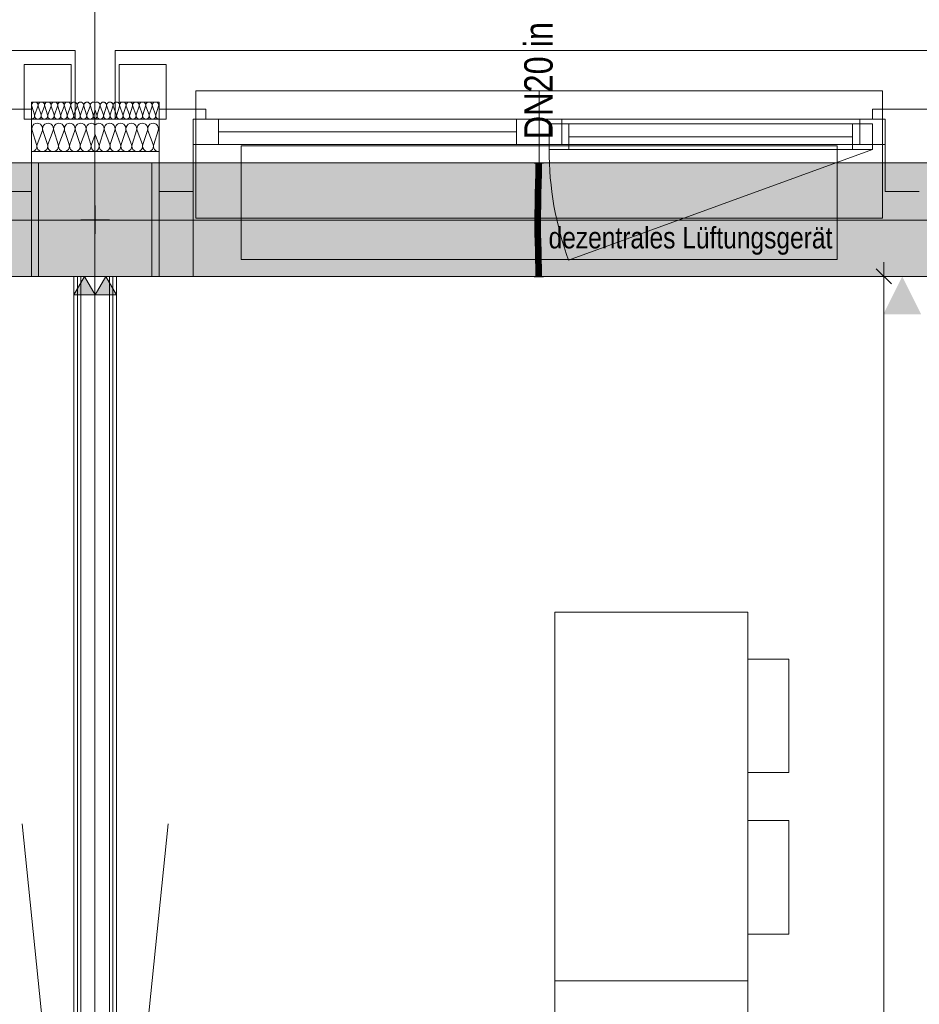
# Model space of a CAD drawing. Extents: x -620 to 3480, y 62 to 1102.
# Tile 99 of 256: x -162 to -99, y 936 to 1005. Entities that reach past the tile are written whole.
import ezdxf
from ezdxf.lldxf.tags import DXFTag

# ---------------------------------------------------------------- set-up
doc = ezdxf.new("R2010")
doc.units = 0
doc.layers.get('0').update_dxf_attribs({"lineweight": 13})
for name, color, linetype, lineweight, true_color in [('00 -Bauelemente -Dämmung innen', 7, 'Continuous', 9, 0xff7fe6), ('00 -Bauelemente -Gipskarton', 7, 'Continuous', 9, 0xff7fe6), ('00_Beschriftung UZ', 3, 'Continuous', 13, 0x00ff00), ('30 -33 Aussenwände- 3 Aussenstützen', 7, 'Continuous', 50, 0x0000dd), ('30 -33 Aussenwände- 7 Fassade_ Elemente', 7, 'Continuous', 9, 0x00aacc), ('30 -34 Innenwände- 2 nichttragend', 7, 'Continuous', 18, 0xff7fe6), ('30 -35 Decken- 1 Konstruktion-Träger- Stahlbeton', 7, 'grob-A06G9SLJ8I', 13, 0x33aa00), ('60- 61 allgemeine Ausstattung- 1 Möbel', 7, 'Continuous', 9, 0x00cccc), ('70 -72 Beschriftung- 2 Beschriftung Bauteile', 7, 'Continuous', 9, 0x9999ff), ('70 -76 Bemaßung- 2 Allgemein', 9, 'Continuous', 5, 0x808080), ('E_Leerrohr 20', 7, 'Continuous', 13, 0xcc0099), ('E_Leerrohr 20-Shading', 7, 'Continuous', 13, 0xcc0099), ('iwb_Schraffur_Unterzug', 7, 'Continuous', 5, 0xffffcc)]:
    doc.layers.add(name, color=color, linetype=linetype, lineweight=lineweight, true_color=true_color)
doc.layers.add('70 -71 Achsen- 1 Gebäudeachsen', color=7, linetype='STRICHPUNKT2-A06G9SLK8I', lineweight=18)
doc.layers.add('Detailelementbeschriftung', color=7, linetype='Continuous', lineweight=9)
doc.styles.get("Standard").update_dxf_attribs({"font": 'ARIALN.TTF'})
tags = doc.linetypes.add('grob-A06G9SLJ8I', pattern=[14, 3, -8, 3]).pattern_tags.tags
tags[8:9] = [DXFTag(74, 4), DXFTag(75, 0), DXFTag(340, '0'), DXFTag(46, 0.0), DXFTag(50, 0.0), DXFTag(44, 0.0), DXFTag(45, 0.0)]
tags[6:7] = [DXFTag(74, 4), DXFTag(75, 0), DXFTag(340, '0'), DXFTag(46, 0.0), DXFTag(50, 0.0), DXFTag(44, 0.0), DXFTag(45, 0.0)]
tags[4:5] = [DXFTag(74, 4), DXFTag(75, 0), DXFTag(340, '0'), DXFTag(46, 0.0), DXFTag(50, 0.0), DXFTag(44, 0.0), DXFTag(45, 0.0)]
tags = doc.linetypes.add('STRICHPUNKT2', pattern=[12.7, 6.35, -3.175, 0, -3.175]).pattern_tags.tags
tags[10:11] = [DXFTag(74, 4), DXFTag(75, 0), DXFTag(340, '0'), DXFTag(46, 0.0), DXFTag(50, 0.0), DXFTag(44, 0.0), DXFTag(45, 0.0)]
tags[8:9] = [DXFTag(74, 4), DXFTag(75, 0), DXFTag(340, '0'), DXFTag(46, 0.0), DXFTag(50, 0.0), DXFTag(44, 0.0), DXFTag(45, 0.0)]
tags[6:7] = [DXFTag(74, 4), DXFTag(75, 0), DXFTag(340, '0'), DXFTag(46, 0.0), DXFTag(50, 0.0), DXFTag(44, 0.0), DXFTag(45, 0.0)]
tags[4:5] = [DXFTag(74, 4), DXFTag(75, 0), DXFTag(340, '0'), DXFTag(46, 0.0), DXFTag(50, 0.0), DXFTag(44, 0.0), DXFTag(45, 0.0)]
tags = doc.linetypes.add('STRICHPUNKT2-A06G9SLK8I', pattern=[12.7, 6.35, -3.175, 0, -3.175]).pattern_tags.tags
tags[10:11] = [DXFTag(74, 4), DXFTag(75, 0), DXFTag(340, '0'), DXFTag(46, 0.0), DXFTag(50, 0.0), DXFTag(44, 0.0), DXFTag(45, 0.0)]
tags[8:9] = [DXFTag(74, 4), DXFTag(75, 0), DXFTag(340, '0'), DXFTag(46, 0.0), DXFTag(50, 0.0), DXFTag(44, 0.0), DXFTag(45, 0.0)]
tags[6:7] = [DXFTag(74, 4), DXFTag(75, 0), DXFTag(340, '0'), DXFTag(46, 0.0), DXFTag(50, 0.0), DXFTag(44, 0.0), DXFTag(45, 0.0)]
tags[4:5] = [DXFTag(74, 4), DXFTag(75, 0), DXFTag(340, '0'), DXFTag(46, 0.0), DXFTag(50, 0.0), DXFTag(44, 0.0), DXFTag(45, 0.0)]

# ---------------------------------------------------------------- blocks, each defined once
blk = doc.blocks.new('Shading-A06G9SGN8I', base_point=(-125.595, 991.98))
at = {"layer": 'E_Leerrohr 20-Shading', "color": 223, "true_color": 0xc67fb4}
for points in [[(-125.876, 994.884), (-125.934, 994.884), (-125.882, 994.161), (-125.941, 994.162)], [(-125.534, 994.884), (-125.593, 994.884), (-125.545, 994.156), (-125.599, 994.157)], [(-125.541, 994.156), (-125.534, 994.884), (-125.545, 994.156)], [(-125.882, 994.161), (-125.941, 994.162), (-125.899, 993.437), (-125.956, 993.439)], [(-125.897, 993.437), (-125.882, 994.161), (-125.899, 993.437)], [(-125.587, 994.156), (-125.599, 994.157), (-125.607, 993.43), (-125.615, 993.43)], [(-125.571, 993.429), (-125.545, 994.156), (-125.607, 993.43), (-125.587, 994.156)], [(-125.556, 993.429), (-125.541, 994.156), (-125.571, 993.429), (-125.545, 994.156)], [(-125.899, 993.437), (-125.956, 993.439), (-125.922, 992.713), (-125.976, 992.714)], [(-125.922, 992.713), (-125.918, 992.713), (-125.899, 993.437), (-125.897, 993.437)], [(-125.918, 992.713), (-125.917, 992.713), (-125.897, 993.437)], [(-125.607, 993.43), (-125.615, 993.43), (-125.632, 992.705), (-125.634, 992.705)], [(-125.632, 992.705), (-125.621, 992.705), (-125.607, 993.43), (-125.595, 993.43)], [(-125.621, 992.705), (-125.605, 992.704), (-125.595, 993.43), (-125.571, 993.429)], [(-125.576, 992.704), (-125.556, 993.429), (-125.605, 992.704), (-125.571, 993.429)], [(-125.995, 991.989), (-125.93, 992.438), (-125.976, 992.714), (-125.922, 992.713)], [(-125.945, 991.988), (-125.94, 992.118), (-125.995, 991.989), (-125.93, 992.438)], [(-125.936, 991.987), (-125.923, 992.487), (-125.945, 991.988)], [(-125.93, 992.438), (-125.94, 992.118), (-125.924, 992.477), (-125.926, 992.423)], [(-125.922, 992.713), (-125.93, 992.438), (-125.918, 992.713), (-125.924, 992.477)], [(-125.926, 992.423), (-125.923, 992.487), (-125.924, 992.477)], [(-125.924, 992.477), (-125.923, 992.487), (-125.918, 992.713), (-125.917, 992.713)], [(-125.653, 991.981), (-125.646, 991.981), (-125.641, 992.444), (-125.639, 992.183)], [(-125.641, 992.444), (-125.639, 992.183), (-125.632, 992.705), (-125.621, 992.705)], [(-125.632, 992.705), (-125.634, 992.705), (-125.641, 992.444)], [(-125.639, 992.183), (-125.637, 991.981), (-125.621, 992.705), (-125.605, 992.704)], [(-125.595, 991.98), (-125.576, 992.704), (-125.637, 991.981), (-125.605, 992.704)], [(-125.945, 991.988), (-125.995, 991.989), (-125.969, 991.261), (-126.008, 991.262)], [(-125.95, 991.261), (-125.936, 991.987), (-125.969, 991.261), (-125.945, 991.988)], [(-125.664, 991.258), (-125.646, 991.981), (-125.667, 991.258), (-125.651, 991.981)], [(-125.651, 991.981), (-125.653, 991.981), (-125.667, 991.258)], [(-125.661, 991.258), (-125.637, 991.981), (-125.664, 991.258), (-125.646, 991.981)], [(-125.661, 991.258), (-125.659, 991.258), (-125.65, 991.586)], [(-125.659, 991.258), (-125.637, 991.981), (-125.65, 991.586)], [(-125.659, 991.258), (-125.608, 991.257), (-125.637, 991.981), (-125.595, 991.98)], [(-125.646, 991.981), (-125.637, 991.981), (-125.639, 992.183)], [(-125.974, 990.534), (-125.971, 990.9), (-126.011, 990.534), (-126.01, 990.901)], [(-125.971, 990.9), (-125.969, 991.261), (-126.01, 990.901), (-126.008, 991.262)], [(-125.953, 990.534), (-125.95, 991.261), (-125.974, 990.534), (-125.969, 991.261)], [(-125.67, 990.535), (-125.668, 990.895), (-125.669, 990.732)], [(-125.67, 990.535), (-125.666, 990.535), (-125.668, 990.895), (-125.663, 990.895)], [(-125.668, 990.895), (-125.668, 990.895), (-125.669, 990.732)], [(-125.668, 990.895), (-125.667, 990.895), (-125.667, 991.258), (-125.664, 991.258)], [(-125.667, 990.895), (-125.663, 990.895), (-125.664, 991.258), (-125.661, 991.258)], [(-125.666, 990.535), (-125.611, 990.535), (-125.663, 990.895), (-125.61, 990.894)], [(-125.663, 990.895), (-125.61, 990.894), (-125.659, 991.258), (-125.608, 991.257)], [(-125.663, 990.895), (-125.659, 991.258), (-125.663, 990.968)], [(-125.659, 991.258), (-125.661, 991.258), (-125.663, 990.968)], [(-125.974, 990.534), (-126.011, 990.534), (-125.961, 989.923), (-126.004, 989.923)], [(-125.945, 989.924), (-125.953, 990.534), (-125.961, 989.923), (-125.974, 990.534)], [(-125.653, 989.929), (-125.666, 990.535), (-125.662, 989.929), (-125.668, 990.535)], [(-125.604, 989.93), (-125.611, 990.535), (-125.653, 989.929), (-125.666, 990.535)], [(-125.961, 989.923), (-126.004, 989.923), (-125.935, 989.314), (-125.989, 989.312)], [(-125.93, 989.314), (-125.945, 989.924), (-125.935, 989.314), (-125.961, 989.923)], [(-125.653, 989.929), (-125.662, 989.929), (-125.627, 989.322), (-125.647, 989.322)], [(-125.589, 989.323), (-125.604, 989.93), (-125.627, 989.322), (-125.653, 989.929)], [(-125.989, 989.312), (-125.967, 989.145), (-125.935, 989.314), (-125.927, 989.145)], [(-125.967, 989.145), (-125.989, 989.312), (-125.984, 989.145)], [(-125.971, 988.703), (-125.912, 988.705), (-125.984, 989.145), (-125.967, 989.145)], [(-125.967, 989.145), (-125.912, 988.705), (-125.927, 989.145), (-125.923, 989.076)], [(-125.923, 989.076), (-125.93, 989.314), (-125.935, 989.314)], [(-125.618, 989.148), (-125.627, 989.322), (-125.642, 989.147), (-125.647, 989.322)], [(-125.596, 988.714), (-125.618, 989.148), (-125.629, 988.713), (-125.642, 989.147)], [(-125.584, 989.148), (-125.589, 989.323), (-125.618, 989.148), (-125.627, 989.322)], [(-125.596, 988.714), (-125.571, 988.715), (-125.618, 989.148), (-125.584, 989.148)], [(-125.912, 988.705), (-125.971, 988.703), (-125.894, 988.097), (-125.953, 988.096)], [(-125.894, 988.097), (-125.953, 988.096), (-125.882, 987.49), (-125.94, 987.489)], [(-125.881, 987.49), (-125.894, 988.097), (-125.882, 987.49), (-125.894, 988.097)], [(-125.596, 988.714), (-125.629, 988.713), (-125.566, 988.105), (-125.612, 988.104)], [(-125.566, 988.105), (-125.612, 988.104), (-125.543, 987.495), (-125.598, 987.494)], [(-125.553, 988.106), (-125.571, 988.715), (-125.566, 988.105), (-125.596, 988.714)], [(-125.54, 987.495), (-125.553, 988.106), (-125.543, 987.495), (-125.566, 988.105)], [(-125.882, 987.49), (-125.94, 987.489), (-125.88, 986.884), (-125.934, 986.884)], [(-125.876, 986.884), (-125.881, 987.49), (-125.88, 986.884), (-125.882, 987.49)], [(-125.534, 986.884), (-125.543, 987.495), (-125.593, 986.884), (-125.598, 987.494)], [(-125.534, 986.884), (-125.54, 987.495), (-125.543, 987.495)]]:
    blk.add_solid(points, dxfattribs=at)
at = {"layer": 'E_Leerrohr 20-Shading', "color": 231, "true_color": 0xe17fc9}
for points in [[(-125.769, 994.884), (-125.876, 994.884), (-125.769, 994.159), (-125.882, 994.161)], [(-125.741, 994.159), (-125.734, 994.884), (-125.769, 994.159), (-125.769, 994.884)], [(-125.734, 994.884), (-125.741, 994.159), (-125.736, 994.159)], [(-125.736, 994.159), (-125.73, 994.159), (-125.734, 994.884)], [(-125.73, 994.159), (-125.599, 994.157), (-125.734, 994.884), (-125.593, 994.884)], [(-125.837, 994.16), (-125.882, 994.161), (-125.834, 993.436), (-125.897, 993.437)], [(-125.774, 993.434), (-125.769, 994.159), (-125.834, 993.436), (-125.837, 994.16)], [(-125.756, 993.434), (-125.741, 994.159), (-125.774, 993.434), (-125.769, 994.159)], [(-125.741, 994.159), (-125.756, 993.434), (-125.751, 993.434)], [(-125.741, 993.433), (-125.736, 994.159), (-125.751, 993.434), (-125.741, 994.159)], [(-125.741, 993.433), (-125.719, 993.433), (-125.736, 994.159), (-125.73, 994.159)], [(-125.719, 993.433), (-125.615, 993.43), (-125.73, 994.159), (-125.599, 994.157)], [(-125.834, 993.436), (-125.897, 993.437), (-125.833, 992.711), (-125.917, 992.713)], [(-125.833, 992.711), (-125.789, 992.709), (-125.834, 993.436), (-125.777, 993.434)], [(-125.789, 992.709), (-125.78, 992.709), (-125.777, 993.434), (-125.774, 993.434)], [(-125.776, 992.709), (-125.756, 993.434), (-125.78, 992.709), (-125.774, 993.434)], [(-125.751, 993.434), (-125.756, 993.434), (-125.764, 992.709), (-125.776, 992.709)], [(-125.746, 992.708), (-125.741, 993.433), (-125.764, 992.709), (-125.751, 993.434)], [(-125.746, 992.708), (-125.705, 992.707), (-125.741, 993.433), (-125.719, 993.433)], [(-125.705, 992.707), (-125.634, 992.705), (-125.719, 993.433), (-125.615, 993.43)], [(-125.923, 992.487), (-125.936, 991.987), (-125.914, 991.987)], [(-125.917, 992.713), (-125.923, 992.487), (-125.833, 992.711), (-125.833, 992.628)], [(-125.833, 992.628), (-125.923, 992.487), (-125.832, 992.129)], [(-125.914, 991.987), (-125.831, 991.985), (-125.923, 992.487), (-125.832, 992.129)], [(-125.833, 992.711), (-125.833, 992.628), (-125.789, 992.709), (-125.789, 992.695)], [(-125.789, 992.695), (-125.833, 992.628), (-125.8, 992.003), (-125.832, 992.129)], [(-125.795, 991.984), (-125.78, 992.709), (-125.8, 992.003), (-125.789, 992.695)], [(-125.78, 992.709), (-125.795, 991.984), (-125.783, 992.445)], [(-125.783, 992.445), (-125.795, 991.984), (-125.78, 992.445), (-125.791, 991.984)], [(-125.791, 991.984), (-125.777, 991.984), (-125.78, 992.445), (-125.769, 992.445)], [(-125.789, 992.695), (-125.78, 992.709), (-125.789, 992.709)], [(-125.783, 992.445), (-125.776, 992.709), (-125.78, 992.709)], [(-125.783, 992.445), (-125.769, 992.445), (-125.776, 992.709), (-125.764, 992.709)], [(-125.777, 991.984), (-125.752, 991.983), (-125.769, 992.445), (-125.749, 992.445)], [(-125.769, 992.445), (-125.749, 992.445), (-125.764, 992.709), (-125.746, 992.708)], [(-125.749, 992.445), (-125.752, 991.983), (-125.7, 992.444), (-125.692, 991.982)], [(-125.746, 992.708), (-125.749, 992.445), (-125.705, 992.707), (-125.7, 992.444)], [(-125.705, 992.707), (-125.7, 992.444), (-125.634, 992.705), (-125.641, 992.444)], [(-125.7, 992.444), (-125.692, 991.982), (-125.641, 992.444), (-125.653, 991.981)], [(-125.914, 991.987), (-125.936, 991.987), (-125.904, 991.261), (-125.95, 991.261)], [(-125.904, 991.261), (-125.827, 991.26), (-125.914, 991.987), (-125.831, 991.985)], [(-125.832, 992.129), (-125.831, 991.985), (-125.8, 992.003), (-125.8, 991.984)], [(-125.831, 991.985), (-125.827, 991.26), (-125.8, 991.984), (-125.808, 991.259)], [(-125.808, 991.259), (-125.795, 991.984), (-125.8, 991.984)], [(-125.791, 991.984), (-125.795, 991.984), (-125.805, 991.259), (-125.808, 991.259)], [(-125.787, 991.259), (-125.777, 991.984), (-125.805, 991.259), (-125.791, 991.984)], [(-125.8, 991.984), (-125.795, 991.984), (-125.8, 992.003)], [(-125.756, 991.259), (-125.752, 991.983), (-125.787, 991.259), (-125.777, 991.984)], [(-125.756, 991.259), (-125.682, 991.258), (-125.752, 991.983), (-125.692, 991.982)], [(-125.692, 991.982), (-125.682, 991.258), (-125.654, 991.981), (-125.675, 991.258)], [(-125.675, 991.258), (-125.667, 991.258), (-125.654, 991.981), (-125.653, 991.981)], [(-125.904, 991.261), (-125.95, 991.261), (-125.902, 990.534), (-125.953, 990.534)], [(-125.904, 991.261), (-125.903, 990.899), (-125.827, 991.26), (-125.823, 990.898)], [(-125.903, 990.899), (-125.902, 990.534), (-125.823, 990.898), (-125.818, 990.535)], [(-125.827, 991.26), (-125.823, 990.898), (-125.808, 991.259), (-125.81, 990.898)], [(-125.819, 990.898), (-125.823, 990.898), (-125.815, 990.535), (-125.818, 990.535)], [(-125.81, 990.898), (-125.819, 990.898), (-125.811, 990.535), (-125.815, 990.535)], [(-125.792, 990.535), (-125.81, 990.898), (-125.811, 990.535)], [(-125.792, 990.535), (-125.787, 991.259), (-125.81, 990.898), (-125.805, 991.259)], [(-125.805, 991.259), (-125.808, 991.259), (-125.81, 990.898)], [(-125.757, 990.732), (-125.756, 991.259), (-125.79, 990.731), (-125.787, 991.259)], [(-125.756, 991.259), (-125.757, 990.535), (-125.68, 990.639), (-125.683, 990.535)], [(-125.756, 991.259), (-125.68, 990.639), (-125.682, 991.258)], [(-125.675, 991.258), (-125.682, 991.258), (-125.678, 991.154)], [(-125.678, 991.154), (-125.682, 991.258), (-125.682, 991.052)], [(-125.668, 990.895), (-125.678, 991.154), (-125.68, 990.535), (-125.682, 991.052)], [(-125.668, 990.895), (-125.68, 990.535), (-125.677, 990.535)], [(-125.667, 991.258), (-125.675, 991.258), (-125.668, 990.895), (-125.678, 991.154)], [(-125.668, 990.895), (-125.672, 990.732), (-125.669, 990.732)], [(-125.902, 990.534), (-125.953, 990.534), (-125.907, 989.924), (-125.945, 989.924)], [(-125.907, 989.924), (-125.805, 989.926), (-125.902, 990.534), (-125.818, 990.535)], [(-125.818, 990.535), (-125.805, 989.926), (-125.815, 990.535), (-125.804, 989.926)], [(-125.804, 989.926), (-125.811, 990.535), (-125.815, 990.535)], [(-125.792, 990.535), (-125.811, 990.535), (-125.79, 989.927), (-125.804, 989.926)], [(-125.792, 990.535), (-125.757, 990.535), (-125.79, 990.731), (-125.757, 990.732)], [(-125.755, 989.927), (-125.757, 990.535), (-125.79, 989.927), (-125.792, 990.535)], [(-125.683, 990.535), (-125.757, 990.535), (-125.686, 990.407)], [(-125.686, 990.407), (-125.757, 990.535), (-125.698, 989.928), (-125.755, 989.927)], [(-125.681, 990.399), (-125.686, 990.407), (-125.694, 989.928), (-125.698, 989.928)], [(-125.694, 989.928), (-125.685, 989.928), (-125.681, 990.399)], [(-125.68, 990.535), (-125.683, 990.535), (-125.681, 990.399), (-125.686, 990.407)], [(-125.67, 990.535), (-125.681, 990.399), (-125.675, 989.929), (-125.685, 989.928)], [(-125.683, 990.535), (-125.68, 990.535), (-125.68, 990.639)], [(-125.68, 990.535), (-125.681, 990.399), (-125.677, 990.535)], [(-125.681, 990.399), (-125.67, 990.535), (-125.677, 990.535)], [(-125.672, 990.732), (-125.677, 990.535), (-125.669, 990.732), (-125.67, 990.535)], [(-125.67, 990.535), (-125.675, 989.929), (-125.662, 989.929)], [(-125.907, 989.924), (-125.945, 989.924), (-125.918, 989.314), (-125.93, 989.314)], [(-125.918, 989.314), (-125.789, 989.318), (-125.907, 989.924), (-125.805, 989.926)], [(-125.789, 989.318), (-125.804, 989.926), (-125.805, 989.926)], [(-125.79, 989.927), (-125.804, 989.926), (-125.785, 989.318), (-125.789, 989.318)], [(-125.75, 989.319), (-125.755, 989.927), (-125.785, 989.318), (-125.79, 989.927)], [(-125.755, 989.927), (-125.75, 989.319), (-125.694, 989.928), (-125.713, 989.32)], [(-125.713, 989.32), (-125.696, 989.32), (-125.694, 989.928), (-125.685, 989.928)], [(-125.685, 989.928), (-125.696, 989.32), (-125.675, 989.929), (-125.681, 989.321)], [(-125.681, 989.321), (-125.647, 989.322), (-125.675, 989.929), (-125.662, 989.929)], [(-125.918, 989.314), (-125.93, 989.314), (-125.923, 989.076)], [(-125.923, 989.076), (-125.771, 988.709), (-125.922, 989.145), (-125.784, 989.147)], [(-125.771, 988.709), (-125.923, 989.076), (-125.912, 988.705)], [(-125.784, 989.147), (-125.789, 989.318), (-125.922, 989.145), (-125.918, 989.314)], [(-125.785, 989.318), (-125.789, 989.318), (-125.784, 989.147)], [(-125.745, 988.71), (-125.75, 989.319), (-125.784, 989.147), (-125.785, 989.318)], [(-125.745, 988.71), (-125.784, 989.147), (-125.771, 988.709)], [(-125.75, 989.319), (-125.745, 988.71), (-125.713, 989.32), (-125.733, 988.71)], [(-125.733, 988.71), (-125.709, 988.711), (-125.713, 989.32), (-125.696, 989.32)], [(-125.682, 989.274), (-125.696, 989.32), (-125.688, 988.712), (-125.709, 988.711)], [(-125.681, 989.321), (-125.696, 989.32), (-125.682, 989.274)], [(-125.642, 989.147), (-125.682, 989.274), (-125.649, 988.713), (-125.688, 988.712)], [(-125.647, 989.322), (-125.681, 989.321), (-125.642, 989.147), (-125.682, 989.274)], [(-125.649, 988.713), (-125.629, 988.713), (-125.642, 989.147)], [(-125.771, 988.709), (-125.912, 988.705), (-125.753, 988.101), (-125.894, 988.097)], [(-125.885, 988.097), (-125.894, 988.097), (-125.881, 987.49)], [(-125.74, 987.492), (-125.753, 988.101), (-125.881, 987.49), (-125.885, 988.097)], [(-125.745, 988.71), (-125.771, 988.709), (-125.74, 988.101), (-125.753, 988.101)], [(-125.74, 988.101), (-125.753, 988.101), (-125.736, 987.492), (-125.74, 987.492)], [(-125.745, 988.71), (-125.742, 988.399), (-125.733, 988.71)], [(-125.742, 988.399), (-125.709, 988.711), (-125.733, 988.71)], [(-125.742, 988.399), (-125.74, 988.101), (-125.709, 988.711), (-125.721, 988.102)], [(-125.736, 987.492), (-125.731, 987.492), (-125.74, 988.101), (-125.721, 988.102)], [(-125.721, 988.102), (-125.731, 987.492), (-125.659, 988.103), (-125.668, 987.493)], [(-125.688, 988.712), (-125.709, 988.711), (-125.695, 988.102), (-125.721, 988.102)], [(-125.649, 988.713), (-125.688, 988.712), (-125.659, 988.103), (-125.695, 988.102)], [(-125.668, 987.493), (-125.598, 987.494), (-125.659, 988.103), (-125.612, 988.104)], [(-125.659, 988.103), (-125.612, 988.104), (-125.649, 988.713), (-125.629, 988.713)], [(-125.74, 987.492), (-125.881, 987.49), (-125.734, 986.884), (-125.876, 986.884)], [(-125.736, 987.492), (-125.74, 987.492), (-125.734, 986.884)], [(-125.734, 986.884), (-125.731, 987.492), (-125.736, 987.492)], [(-125.731, 987.492), (-125.734, 986.884), (-125.668, 987.493), (-125.676, 986.884)], [(-125.676, 986.884), (-125.593, 986.884), (-125.668, 987.493), (-125.598, 987.494)]]:
    blk.add_solid(points, dxfattribs=at)
blk = doc.blocks.new('Shading-A06G9SGP8I', base_point=(-125.534, 987.672))
at = {"layer": 'E_Leerrohr 20-Shading', "color": 213, "true_color": 0xd67fc0}
for points in [[(-125.734, 987.672), (-125.934, 987.672), (-125.734, 986.884), (-125.934, 986.884)], [(-125.534, 987.672), (-125.734, 987.672), (-125.534, 986.884), (-125.734, 986.884)], [(-125.734, 986.884), (-126.064, 986.884), (-125.734, 986.872), (-126.064, 986.872)], [(-125.404, 986.884), (-125.734, 986.884), (-125.404, 986.872), (-125.734, 986.872)]]:
    blk.add_solid(points, dxfattribs=at)
blk = doc.blocks.new('Shading-A06G9SGR8I', base_point=(-125.734, 994.096))
at = {"layer": 'E_Leerrohr 20-Shading', "color": 213, "true_color": 0xd67fc0}
for points in [[(-126.064, 994.884), (-125.734, 994.884), (-126.064, 994.896), (-125.734, 994.896)], [(-125.934, 994.096), (-125.734, 994.096), (-125.934, 994.884), (-125.734, 994.884)], [(-125.734, 994.884), (-125.404, 994.884), (-125.734, 994.896), (-125.404, 994.896)], [(-125.734, 994.096), (-125.534, 994.096), (-125.734, 994.884), (-125.534, 994.884)]]:
    blk.add_solid(points, dxfattribs=at)
blk = doc.blocks.new('Referenz-A06G9SLM8I')
at = {"layer": '00 -Bauelemente -Dämmung innen', "color": 0, "linetype": 'Continuous', "lineweight": -2, "ltscale": 0.13}
for p, q in [((-158.004, 831.904), (-158.004, 986.904)), ((-156.004, 831.904), (-156.004, 986.904))]:
    blk.add_line(p, q, dxfattribs=at)
at = {"layer": '00 -Bauelemente -Gipskarton', "color": 0, "linetype": 'Continuous', "lineweight": -2, "ltscale": 0.13}
for p, q in [((-158.504, 831.904), (-158.504, 986.904)), ((-158.254, 831.904), (-158.254, 986.904)), ((-158.004, 831.904), (-158.004, 986.904)), ((-156.004, 831.904), (-156.004, 986.904)), ((-155.754, 831.904), (-155.754, 986.904)), ((-155.504, 831.904), (-155.504, 986.904))]:
    blk.add_line(p, q, dxfattribs=at)
at = {"layer": '00_Beschriftung UZ', "color": 0, "lineweight": -2}
for points in [[(-101.436, 989.575), (-100.104, 986.904), (-98.766, 989.573)], [(-98.772, 984.234), (-100.104, 986.904), (-101.443, 984.235)]]:
    blk.add_solid(points, dxfattribs=at)
at = {"layer": '30 -33 Aussenwände- 3 Aussenstützen', "color": 0, "linetype": 'Continuous', "lineweight": -2, "ltscale": 0.13}
for p, q in [((-161.004, 994.904), (-161.004, 986.904)), ((-153.004, 994.904), (-161.004, 994.904)), ((-153.004, 986.904), (-153.004, 994.904)), ((-161.004, 986.904), (-153.004, 986.904))]:
    blk.add_line(p, q, dxfattribs=at)
at = {"layer": '30 -33 Aussenwände- 3 Aussenstützen', "color": 0, "lineweight": -2}
for p, q in [((-157.004, 991.904), (-157.004, 989.904)), ((-158.004, 990.904), (-156.004, 990.904))]:
    blk.add_line(p, q, dxfattribs=at)
at = {"layer": '30 -33 Aussenwände- 7 Fassade_ Elemente', "color": 0, "linetype": 'Continuous', "lineweight": -2, "ltscale": 0.13}
for p, q in [((-158.404, 1002.844), (-320.604, 1002.844)), ((-158.404, 998.004), (-158.404, 1002.844)), ((-155.604, 1002.844), (6.596, 1002.844)), ((-155.604, 998.004), (-155.604, 1002.844)), ((-158.704, 1001.844), (-162.004, 1001.844)), ((-162.004, 1001.844), (-162.004, 998.004)), ((-158.704, 999.204), (-158.704, 1001.844)), ((-155.304, 1001.844), (-152.004, 1001.844)), ((-155.304, 999.204), (-155.304, 1001.844)), ((-152.004, 1001.844), (-152.004, 998.004)), ((-161.504, 999.204), (-158.704, 999.204)), ((-161.504, 998.004), (-161.504, 999.204)), ((-152.504, 999.204), (-155.304, 999.204)), ((-152.504, 998.004), (-152.504, 999.204)), ((-161.504, 998.704), (-164.804, 998.704)), ((-161.504, 998.704), (-164.804, 998.704)), ((-161.504, 992.904), (-161.504, 998.704)), ((-161.504, 992.904), (-161.504, 998.704)), ((-161.282, 998.304), (-161.475, 998.905)), ((-161.037, 998.904), (-161.26, 998.304)), ((-160.823, 998.304), (-161.015, 998.904)), ((-160.578, 998.904), (-160.8, 998.304)), ((-160.363, 998.304), (-160.555, 998.904)), ((-160.118, 998.903), (-160.34, 998.304)), ((-159.903, 998.303), (-160.096, 998.903)), ((-159.659, 998.903), (-159.881, 998.303)), ((-159.444, 998.303), (-159.636, 998.903)), ((-159.199, 998.903), (-159.421, 998.303)), ((-158.984, 998.303), (-159.176, 998.903)), ((-158.739, 998.902), (-158.962, 998.303)), ((-158.524, 998.302), (-158.717, 998.902)), ((-158.28, 998.902), (-158.502, 998.302)), ((-158.065, 998.302), (-158.257, 998.902)), ((-157.82, 998.902), (-158.042, 998.302)), ((-157.605, 998.302), (-157.798, 998.902)), ((-157.36, 998.901), (-157.583, 998.302)), ((-157.146, 998.301), (-157.338, 998.901)), ((-157.123, 998.301), (-157.004, 998.623)), ((-156.885, 998.301), (-157.004, 998.623)), ((-156.863, 998.301), (-156.67, 998.901)), ((-156.648, 998.901), (-156.425, 998.302)), ((-156.403, 998.302), (-156.211, 998.902)), ((-156.188, 998.902), (-155.966, 998.302)), ((-155.943, 998.302), (-155.751, 998.902)), ((-155.728, 998.902), (-155.506, 998.302)), ((-155.484, 998.302), (-155.291, 998.902)), ((-155.269, 998.902), (-155.047, 998.303)), ((-155.024, 998.303), (-154.832, 998.903)), ((-154.809, 998.903), (-154.587, 998.303)), ((-154.564, 998.303), (-154.372, 998.903)), ((-154.35, 998.903), (-154.127, 998.303)), ((-154.105, 998.303), (-153.912, 998.903)), ((-153.89, 998.903), (-153.668, 998.304)), ((-153.645, 998.304), (-153.453, 998.904)), ((-153.43, 998.904), (-153.208, 998.304)), ((-153.186, 998.304), (-152.993, 998.904)), ((-152.971, 998.904), (-152.748, 998.304)), ((-152.726, 998.304), (-152.534, 998.905)), ((-152.504, 998.704), (-149.204, 998.704)), ((-152.504, 992.904), (-152.504, 998.704)), ((-152.504, 998.704), (-149.204, 998.704)), ((-152.504, 992.904), (-152.504, 998.704)), ((-149.204, 998.704), (-149.204, 998.004)), ((-149.204, 998.704), (-149.204, 998.004)), ((-102.204, 998.704), (-98.004, 998.704)), ((-102.204, 998.004), (-102.204, 998.704)), ((-162.004, 998.004), (-161.504, 998.004)), ((-161.504, 986.904), (-161.504, 998.004)), ((-161.504, 998.004), (-161.504, 995.704)), ((-157.004, 998.004), (-161.504, 998.004)), ((-161.504, 998.004), (-158.404, 998.004)), ((-157.004, 998.004), (-152.504, 998.004)), ((-152.504, 998.004), (-155.604, 998.004)), ((-152.504, 998.004), (-152.504, 995.704)), ((-152.504, 986.904), (-152.504, 998.004)), ((-152.004, 998.004), (-152.504, 998.004)), ((-150.104, 998.004), (-150.104, 992.904)), ((-149.204, 998.004), (-150.104, 998.004)), ((-150.104, 998.004), (-125.704, 998.004)), ((-149.204, 998.004), (-150.104, 998.004)), ((-150.104, 996.204), (-150.104, 998.004)), ((-150.104, 998.004), (-150.104, 992.904)), ((-150.104, 998.004), (-148.304, 998.004)), ((-150.104, 996.204), (-150.104, 998.004)), ((-148.304, 998.004), (-148.304, 996.204)), ((-127.304, 998.004), (-125.704, 998.004)), ((-127.304, 996.204), (-127.304, 998.004)), ((-125.704, 998.004), (-125.704, 996.204)), ((-125.704, 998.004), (-101.304, 998.004)), ((-125.704, 998.004), (-124.104, 998.004)), ((-125.704, 996.204), (-125.704, 998.004)), ((-124.104, 998.004), (-124.104, 996.204)), ((-103.104, 998.004), (-101.304, 998.004)), ((-103.104, 996.204), (-103.104, 998.004)), ((-101.304, 998.004), (-102.204, 998.004)), ((-101.304, 992.904), (-101.304, 998.004)), ((-101.304, 998.004), (-101.304, 996.204)), ((-101.304, 998.004), (-101.304, 996.204)), ((-161.134, 996.204), (-161.456, 997.204)), ((-160.727, 997.204), (-161.097, 996.204)), ((-160.368, 996.204), (-160.69, 997.204)), ((-159.961, 997.204), (-160.331, 996.204)), ((-159.602, 996.204), (-159.924, 997.204)), ((-159.195, 997.204), (-159.565, 996.204)), ((-158.836, 996.204), (-159.158, 997.204)), ((-158.429, 997.204), (-158.799, 996.204)), ((-158.07, 996.204), (-158.392, 997.204)), ((-157.663, 997.204), (-158.033, 996.204)), ((-157.304, 996.204), (-157.626, 997.204)), ((-156.704, 996.204), (-156.383, 997.204)), ((-156.345, 997.204), (-155.975, 996.204)), ((-155.938, 996.204), (-155.617, 997.204)), ((-155.579, 997.204), (-155.209, 996.204)), ((-155.172, 996.204), (-154.85, 997.204)), ((-154.813, 997.204), (-154.443, 996.204)), ((-154.406, 996.204), (-154.084, 997.204)), ((-154.047, 997.204), (-153.677, 996.204)), ((-153.64, 996.204), (-153.318, 997.204)), ((-153.281, 997.204), (-152.911, 996.204)), ((-152.874, 996.204), (-152.552, 997.204)), ((-127.304, 997.104), (-148.304, 997.104)), ((-125.004, 995.854), (-125.004, 997.654)), ((-125.004, 995.854), (-125.004, 997.654)), ((-125.004, 997.654), (-102.204, 997.654)), ((-125.004, 997.654), (-123.604, 997.654)), ((-123.604, 997.654), (-123.604, 995.854)), ((-103.604, 997.654), (-102.204, 997.654)), ((-103.604, 995.854), (-103.604, 997.654)), ((-102.204, 997.654), (-102.204, 995.854)), ((-102.204, 997.654), (-102.204, 995.854)), ((-157.267, 996.204), (-157.004, 996.915)), ((-156.741, 996.204), (-157.004, 996.915)), ((-123.604, 996.754), (-103.604, 996.754)), ((-161.504, 995.704), (-157.004, 995.704)), ((-152.504, 995.704), (-157.004, 995.704)), ((-125.704, 996.204), (-150.104, 996.204)), ((-148.304, 996.204), (-150.104, 996.204)), ((-125.704, 996.204), (-127.304, 996.204)), ((-124.104, 996.204), (-125.704, 996.204)), ((-101.304, 996.204), (-125.704, 996.204)), ((-102.204, 995.854), (-125.004, 995.854)), ((-123.604, 995.854), (-125.004, 995.854)), ((-102.204, 995.854), (-103.604, 995.854)), ((-101.304, 996.204), (-103.104, 996.204)), ((-163.904, 992.904), (-161.504, 992.904)), ((-163.904, 992.904), (-161.504, 992.904)), ((-161.504, 992.904), (-161.504, 986.904)), ((-150.104, 992.904), (-152.504, 992.904)), ((-152.504, 986.904), (-152.504, 992.904)), ((-150.104, 992.904), (-152.504, 992.904)), ((-150.104, 992.904), (-150.104, 986.904)), ((-98.904, 992.904), (-101.304, 992.904)), ((-157.004, 991.904), (-157.004, 989.904)), ((-156.004, 990.904), (-158.004, 990.904)), ((-317.504, 986.904), (-161.504, 986.904)), ((-161.504, 986.904), (-163.904, 986.904)), ((-150.104, 986.904), (-152.504, 986.904)), ((3.496, 986.904), (-152.504, 986.904))]:
    blk.add_line(p, q, dxfattribs=at)
at = {"layer": '30 -33 Aussenwände- 7 Fassade_ Elemente', "color": 0, "lineweight": -2}
for p, q in [((-149.904, 1000.004), (-125.704, 1000.004)), ((-149.904, 998.004), (-149.904, 1000.004)), ((-125.704, 1000.004), (-125.704, 998.004)), ((-125.704, 1000.004), (-101.504, 1000.004)), ((-101.504, 1000.004), (-101.504, 998.004)), ((-149.904, 998.004), (-148.304, 998.004)), ((-149.904, 996.204), (-149.904, 998.004)), ((-148.304, 996.204), (-148.304, 998.004)), ((-148.304, 998.004), (-127.304, 998.004)), ((-125.704, 998.004), (-127.304, 998.004)), ((-127.304, 998.004), (-127.304, 996.204)), ((-125.704, 998.004), (-124.104, 998.004)), ((-125.704, 996.204), (-125.704, 998.004)), ((-124.104, 998.004), (-103.104, 998.004)), ((-124.104, 998.004), (-124.104, 996.204)), ((-103.104, 998.004), (-103.104, 996.204)), ((-101.504, 998.004), (-103.104, 998.004)), ((-101.504, 996.204), (-101.504, 998.004)), ((-127.304, 997.104), (-148.304, 997.104)), ((-125.004, 997.654), (-123.604, 997.654)), ((-125.004, 995.854), (-125.004, 997.654)), ((-123.604, 997.654), (-103.604, 997.654)), ((-123.604, 995.854), (-123.604, 997.654)), ((-103.604, 997.654), (-103.604, 995.854)), ((-103.604, 997.654), (-102.204, 997.654)), ((-102.204, 995.854), (-102.204, 997.654)), ((-123.604, 996.754), (-103.604, 996.754)), ((-149.904, 996.204), (-149.904, 991.004)), ((-148.304, 996.204), (-149.904, 996.204)), ((-127.304, 996.204), (-148.304, 996.204)), ((-127.304, 996.204), (-125.704, 996.204)), ((-124.104, 996.204), (-125.704, 996.204)), ((-125.704, 991.004), (-125.704, 996.204)), ((-123.604, 995.854), (-125.004, 995.854)), ((-103.604, 995.854), (-123.604, 995.854)), ((-102.204, 995.854), (-103.604, 995.854)), ((-103.104, 996.204), (-101.504, 996.204)), ((-101.504, 991.004), (-101.504, 996.204)), ((-149.904, 991.004), (-125.704, 991.004)), ((-125.704, 991.004), (-101.504, 991.004))]:
    blk.add_line(p, q, dxfattribs=at)
at = {"layer": '30 -33 Aussenwände- 7 Fassade_ Elemente', "color": 0, "linetype": 'grob-A06G9SLJ8I', "lineweight": -2, "ltscale": 0.13}
for p, q in [((-146.704, 996.104), (-104.704, 996.104)), ((-146.704, 988.104), (-146.704, 996.104)), ((-102.204, 995.854), (-123.629, 988.056)), ((-104.704, 996.104), (-104.704, 988.104)), ((-104.704, 988.104), (-146.704, 988.104))]:
    blk.add_line(p, q, dxfattribs=at)
at = {"layer": '30 -33 Aussenwände- 7 Fassade_ Elemente', "color": 0, "linetype": 'Continuous', "lineweight": -2, "ltscale": 0.13}
for centre, major_axis, end_param in [((-161.256, 998.975), (0.219, -0.071), 3.765224), ((-160.796, 998.974), (0.219, -0.071), 3.765224), ((-160.337, 998.974), (0.219, -0.071), 3.765224), ((-159.877, 998.974), (0.219, -0.071), 3.765224), ((-159.417, 998.973), (0.219, -0.071), 3.765224), ((-158.958, 998.973), (0.219, -0.071), 3.765224), ((-158.498, 998.973), (0.219, -0.071), 3.765224), ((-158.039, 998.972), (0.219, -0.071), 3.765224), ((-158.039, 998.972), (0.135, 0.186), 1.255075), ((-157.579, 998.972), (0.219, -0.071), 3.765224), ((-157.579, 998.972), (0.135, 0.186), 1.255075), ((-157.119, 998.972), (0.116, 0.198), 2.411197), ((-156.889, 998.972), (0.219, -0.07), 2.411197), ((-156.429, 998.972), (0.219, -0.07), 3.765224), ((-156.429, 998.972), (0.135, 0.186), 1.255075), ((-155.97, 998.972), (0.219, -0.07), 3.765224), ((-155.97, 998.972), (0.135, 0.186), 1.255075), ((-155.51, 998.973), (0.219, -0.07), 3.765224), ((-155.05, 998.973), (0.219, -0.07), 3.765224), ((-154.591, 998.973), (0.219, -0.07), 3.765224), ((-154.131, 998.974), (0.219, -0.07), 3.765224), ((-153.671, 998.974), (0.219, -0.07), 3.765224), ((-153.212, 998.974), (0.219, -0.07), 3.765224), ((-152.752, 998.975), (0.219, -0.07), 3.765224), ((-158.039, 998.972), (-0.135, 0.186), 1.255075), ((-158.039, 998.972), (0.219, -0.071), 1.255075), ((-157.579, 998.972), (-0.135, 0.186), 1.255075), ((-157.579, 998.972), (0.219, -0.071), 1.255075), ((-156.429, 998.972), (-0.135, 0.186), 1.255075), ((-156.429, 998.972), (0.219, -0.07), 1.255075), ((-155.97, 998.972), (-0.135, 0.186), 1.255075), ((-155.97, 998.972), (0.219, -0.07), 1.255075), ((-161.501, 998.234), (-0.003, -0.23), 1.896254), ((-161.041, 998.234), (-0.219, 0.071), 3.764652), ((-160.582, 998.233), (-0.219, 0.071), 3.764652), ((-160.122, 998.233), (-0.219, 0.071), 3.764652), ((-159.662, 998.233), (-0.219, 0.071), 3.764652), ((-159.203, 998.232), (-0.219, 0.071), 3.764652), ((-158.743, 998.232), (-0.219, 0.071), 3.764652), ((-158.283, 998.232), (-0.219, 0.071), 1.254884), ((-158.283, 998.232), (-0.219, 0.071), 3.764652), ((-158.283, 998.232), (-0.135, -0.186), 1.254884), ((-158.283, 998.232), (0.135, -0.186), 1.254884), ((-157.824, 998.231), (-0.219, 0.071), 1.254884), ((-157.824, 998.231), (-0.219, 0.071), 3.764652), ((-157.824, 998.231), (-0.135, -0.186), 1.254884), ((-157.824, 998.231), (0.135, -0.186), 1.254884), ((-157.364, 998.231), (-0.219, 0.071), 1.254884), ((-157.364, 998.231), (-0.135, -0.186), 1.254884), ((-157.364, 998.231), (0.135, -0.186), 1.254884), ((-156.905, 998.231), (-0.219, 0.071), 1.434048), ((-157.104, 998.231), (0.1, -0.207), 1.434048), ((-156.644, 998.231), (-0.219, 0.07), 1.254884), ((-156.644, 998.231), (-0.135, -0.186), 1.254884), ((-156.644, 998.231), (0.135, -0.186), 1.254884), ((-156.184, 998.231), (-0.219, 0.07), 1.254884), ((-156.184, 998.231), (-0.219, 0.07), 3.764652), ((-156.184, 998.231), (-0.135, -0.186), 1.254884), ((-156.184, 998.231), (0.135, -0.186), 1.254884), ((-155.725, 998.232), (-0.219, 0.07), 1.254884), ((-155.725, 998.232), (-0.219, 0.07), 3.764652), ((-155.725, 998.232), (-0.135, -0.186), 1.254884), ((-155.725, 998.232), (0.135, -0.186), 1.254884), ((-155.265, 998.232), (-0.219, 0.07), 3.764652), ((-154.805, 998.232), (-0.219, 0.07), 3.764652), ((-154.346, 998.233), (-0.219, 0.07), 3.764652), ((-153.886, 998.233), (-0.219, 0.07), 3.764652), ((-153.427, 998.233), (-0.219, 0.07), 3.764652), ((-152.967, 998.234), (-0.219, 0.07), 3.764652), ((-152.507, 998.234), (-0.219, 0.07), 1.896254), ((-161.092, 997.322), (0.364, -0.117), 3.765224), ((-160.326, 997.322), (0.364, -0.117), 3.765224), ((-159.559, 997.322), (0.364, -0.117), 3.765224), ((-158.793, 997.322), (0.364, -0.117), 3.765224), ((-158.793, 997.322), (-0.225, 0.31), 1.255075), ((-158.793, 997.322), (0.225, 0.31), 1.255075), ((-158.793, 997.322), (0.364, -0.117), 1.255075), ((-158.027, 997.322), (0.364, -0.117), 3.765224), ((-158.027, 997.322), (-0.225, 0.31), 1.255075), ((-158.027, 997.322), (0.225, 0.31), 1.255075), ((-158.027, 997.322), (0.364, -0.117), 1.255075), ((-157.261, 997.322), (0.257, 0.283), 2.619647), ((-156.747, 997.322), (0.364, -0.117), 2.619647), ((-155.981, 997.322), (0.364, -0.117), 3.765224), ((-155.981, 997.322), (-0.225, 0.31), 1.255075), ((-155.981, 997.322), (0.225, 0.31), 1.255075), ((-155.981, 997.322), (0.364, -0.117), 1.255075), ((-155.215, 997.322), (0.364, -0.117), 3.765224), ((-155.215, 997.322), (-0.225, 0.31), 1.255075), ((-155.215, 997.322), (0.225, 0.31), 1.255075), ((-155.215, 997.322), (0.364, -0.117), 1.255075), ((-154.449, 997.322), (0.364, -0.117), 3.765224), ((-153.683, 997.322), (0.364, -0.117), 3.765224), ((-152.917, 997.322), (0.364, -0.117), 3.765224), ((-161.499, 996.087), (-0.005, -0.383), 1.896254), ((-160.733, 996.087), (-0.364, 0.117), 3.764652), ((-159.967, 996.087), (-0.364, 0.117), 3.764652), ((-159.201, 996.087), (-0.364, 0.117), 3.764652), ((-159.201, 996.087), (-0.364, 0.117), 1.254884), ((-159.201, 996.087), (-0.225, -0.31), 1.254884), ((-159.201, 996.087), (0.225, -0.31), 1.254884), ((-158.435, 996.087), (-0.364, 0.117), 1.254884), ((-158.435, 996.087), (-0.364, 0.117), 3.764652), ((-158.435, 996.087), (-0.225, -0.31), 1.254884), ((-158.435, 996.087), (0.225, -0.31), 1.254884), ((-157.668, 996.087), (-0.364, 0.117), 1.254884), ((-157.668, 996.087), (-0.225, -0.31), 1.254884), ((-157.668, 996.087), (0.225, -0.31), 1.254884), ((-156.902, 996.087), (-0.364, 0.117), 1.613483), ((-157.106, 996.087), (0.102, -0.369), 1.613483), ((-156.34, 996.087), (-0.364, 0.117), 1.254884), ((-156.34, 996.087), (-0.225, -0.31), 1.254884), ((-156.34, 996.087), (0.225, -0.31), 1.254884), ((-155.574, 996.087), (-0.364, 0.117), 1.254884), ((-155.574, 996.087), (-0.364, 0.117), 3.764652), ((-155.574, 996.087), (-0.225, -0.31), 1.254884), ((-155.574, 996.087), (0.225, -0.31), 1.254884), ((-154.808, 996.087), (-0.364, 0.117), 1.254884), ((-154.808, 996.087), (-0.364, 0.117), 3.764652), ((-154.808, 996.087), (-0.225, -0.31), 1.254884), ((-154.808, 996.087), (0.225, -0.31), 1.254884), ((-154.042, 996.087), (-0.364, 0.117), 3.764652), ((-153.275, 996.087), (-0.364, 0.117), 3.764652), ((-152.509, 996.087), (-0.364, 0.117), 1.896254)]:
    blk.add_ellipse(centre, major_axis=major_axis, ratio=1, start_param=0, end_param=end_param, dxfattribs=at)
at = {"layer": '30 -33 Aussenwände- 7 Fassade_ Elemente', "color": 0, "linetype": 'grob-A06G9SLJ8I', "lineweight": -2, "ltscale": 0.13}
blk.add_ellipse((-102.204, 995.854), major_axis=(-22.8, 0), ratio=1, start_param=0, end_param=0.349066, dxfattribs=at)
at = {"layer": '30 -34 Innenwände- 2 nichttragend', "color": 0, "linetype": 'Continuous', "lineweight": -2, "ltscale": 0.13}
for p, q in [((-158.504, 831.904), (-158.504, 986.904)), ((-155.504, 831.904), (-155.504, 986.904))]:
    blk.add_line(p, q, dxfattribs=at)
at = {"layer": '30 -35 Decken- 1 Konstruktion-Träger- Stahlbeton', "color": 0, "lineweight": -2}
for p, q in [((3.996, 994.904), (-554.534, 994.904)), ((3.996, 986.904), (-554.534, 986.904))]:
    blk.add_line(p, q, dxfattribs=at)
at = {"layer": '60- 61 allgemeine Ausstattung- 1 Möbel', "color": 0, "linetype": 'Continuous', "lineweight": -2, "ltscale": 0.13}
for p, q in [((-124.588, 937.228), (-124.588, 963.228)), ((-124.588, 963.228), (-110.988, 963.228)), ((-110.988, 963.228), (-110.988, 937.228)), ((-110.988, 951.923), (-110.988, 959.923)), ((-110.988, 959.923), (-108.108, 959.923)), ((-108.108, 959.923), (-108.108, 951.923)), ((-108.108, 951.923), (-110.988, 951.923)), ((-110.988, 940.533), (-110.988, 948.533)), ((-110.988, 948.533), (-108.108, 948.533)), ((-108.108, 948.533), (-108.108, 940.533)), ((-160.104, 928.404), (-162.154, 948.299)), ((-153.904, 928.404), (-151.854, 948.299)), ((-108.108, 940.533), (-110.988, 940.533)), ((-124.588, 911.228), (-124.588, 937.228)), ((-124.588, 937.228), (-110.988, 937.228)), ((-110.988, 937.228), (-124.588, 937.228)), ((-110.988, 937.228), (-110.988, 911.228))]:
    blk.add_line(p, q, dxfattribs=at)
at = {"layer": '70 -71 Achsen- 1 Gebäudeachsen', "color": 0, "linetype": 'STRICHPUNKT2-A06G9SLK8I', "lineweight": -2, "ltscale": 0.13}
for p, q in [((-157.033, 1075.824), (-157.033, 76.384)), ((-554.534, 990.884), (92.907, 990.884))]:
    blk.add_line(p, q, dxfattribs=at)
at = {"layer": '70 -72 Beschriftung- 2 Beschriftung Bauteile', "color": 0, "lineweight": -2}
for p, q in [((-158.504, 985.605), (-157.754, 986.904)), ((-157.754, 986.904), (-157.004, 985.605)), ((-157.004, 985.605), (-156.254, 986.904)), ((-156.254, 986.904), (-155.504, 985.605)), ((-157.004, 985.605), (-158.504, 985.605)), ((-155.504, 985.605), (-157.004, 985.605))]:
    blk.add_line(p, q, dxfattribs=at)
for points in [[(-157.754, 985.605), (-158.504, 985.605), (-157.754, 986.904)], [(-157.754, 985.605), (-157.754, 986.904), (-157.004, 985.605)], [(-156.254, 985.605), (-157.004, 985.605), (-156.254, 986.904)], [(-156.254, 985.605), (-156.254, 986.904), (-155.504, 985.605)]]:
    blk.add_solid(points, dxfattribs=at)
at = {"layer": '70 -76 Bemaßung- 2 Allgemein', "color": 0, "linetype": 'Continuous', "lineweight": -2, "ltscale": 0.13}
for p, q in [((-101.935, 987.435), (-100.874, 986.374)), ((-101.404, 987.904), (-101.404, 985.844)), ((-98.904, 986.904), (-102.404, 986.904)), ((-101.404, 834.465), (-101.404, 985.844))]:
    blk.add_line(p, q, dxfattribs=at)
at = {"layer": '30 -33 Aussenwände- 7 Fassade_ Elemente', "color": 0, "linetype": 'Continuous', "lineweight": -2, "ltscale": 0.13, "insert": (-125.041, 990.391), "char_height": 1.51033, "attachment_point": 1}
blk.add_mtext('{\\fArial Narrow;dezentrales Lüftungsgerät}', dxfattribs=at)
blk = doc.blocks.new('Referenz-A06G9SLO8I')
at = {"layer": 'iwb_Schraffur_Unterzug', "linetype": 'Continuous', "ltscale": 0.13}
for points in [[(-554.534, 994.884), (3.967, 994.884), (3.967, 986.884)], [(-554.534, 994.884), (3.967, 986.884), (-554.534, 993.736)], [(-554.534, 993.736), (3.967, 986.884), (-554.534, 986.884)]]:
    blk.add_solid(points, dxfattribs=at)
blk = doc.blocks.new('Enddeckel-A06G9SPE8I')
at = {"color": 0, "linetype": 'ByBlock', "lineweight": -2, "ltscale": 0.13}
for p, q in [((-125.934, 987.672), (-125.934, 986.884)), ((-125.817, 987.672), (-125.934, 987.672)), ((-125.652, 987.672), (-125.817, 987.672)), ((-125.534, 987.672), (-125.652, 987.672)), ((-125.534, 986.884), (-125.534, 987.672)), ((-126.064, 986.884), (-126.064, 986.872)), ((-125.871, 986.884), (-126.064, 986.884)), ((-125.871, 986.872), (-126.064, 986.872)), ((-125.817, 986.884), (-125.934, 986.884)), ((-125.598, 986.884), (-125.871, 986.884)), ((-125.598, 986.872), (-125.871, 986.872)), ((-125.652, 986.884), (-125.817, 986.884)), ((-125.534, 986.884), (-125.652, 986.884)), ((-125.404, 986.884), (-125.598, 986.884)), ((-125.404, 986.872), (-125.598, 986.872)), ((-125.404, 986.872), (-125.404, 986.884))]:
    blk.add_line(p, q, dxfattribs=at)
at = {"color": 0, "linetype": 'STRICHPUNKT2', "lineweight": 5, "ltscale": 0.13}
blk.add_line((-125.734, 986.884), (-125.734, 987.672), dxfattribs=at)
blk = doc.blocks.new('Flexrohr-A06G9SPG8I')
at = {"color": 0, "linetype": 'ByBlock', "lineweight": -2, "ltscale": 0.13}
for p, q in [((-125.934, 994.884), (-125.941, 994.162)), ((-125.934, 994.884), (-125.534, 994.884)), ((-125.926, 994.485), (-125.55, 994.482)), ((-125.534, 994.884), (-125.541, 994.156)), ((-125.941, 994.162), (-125.956, 993.439)), ((-125.939, 993.688), (-125.563, 993.68)), ((-125.93, 994.087), (-125.554, 994.081)), ((-125.541, 994.156), (-125.556, 993.429)), ((-125.956, 993.439), (-125.976, 992.714)), ((-125.948, 993.288), (-125.572, 993.279)), ((-125.556, 993.429), (-125.576, 992.704)), ((-125.976, 992.714), (-125.995, 991.989)), ((-125.97, 992.489), (-125.594, 992.479)), ((-125.959, 992.889), (-125.583, 992.879)), ((-125.576, 992.704), (-125.595, 991.98)), ((-125.995, 991.989), (-126.008, 991.262)), ((-125.988, 991.688), (-125.612, 991.681)), ((-125.98, 992.089), (-125.604, 992.08)), ((-125.595, 991.98), (-125.608, 991.257)), ((-126.008, 991.262), (-126.011, 990.534)), ((-125.998, 990.885), (-125.622, 990.884)), ((-125.996, 991.287), (-125.62, 991.282)), ((-125.608, 991.257), (-125.611, 990.535)), ((-126.011, 990.534), (-126.004, 989.923)), ((-125.999, 990.483), (-125.623, 990.485)), ((-125.611, 990.535), (-125.604, 989.93)), ((-126.004, 989.923), (-125.989, 989.312)), ((-125.994, 990.082), (-125.618, 990.087)), ((-125.986, 989.68), (-125.61, 989.689)), ((-125.604, 989.93), (-125.589, 989.323)), ((-125.989, 989.312), (-125.971, 988.703)), ((-125.976, 989.279), (-125.6, 989.29)), ((-125.964, 988.879), (-125.588, 988.89)), ((-125.589, 989.323), (-125.571, 988.715)), ((-125.971, 988.703), (-125.953, 988.096)), ((-125.953, 988.096), (-125.94, 987.489)), ((-125.952, 988.48), (-125.576, 988.49)), ((-125.941, 988.08), (-125.565, 988.09)), ((-125.571, 988.715), (-125.553, 988.106)), ((-125.553, 988.106), (-125.54, 987.495)), ((-125.94, 987.489), (-125.934, 986.884)), ((-125.932, 987.682), (-125.556, 987.689)), ((-125.54, 987.495), (-125.534, 986.884)), ((-125.934, 986.884), (-125.534, 986.884)), ((-125.926, 987.283), (-125.55, 987.287)), ((-125.922, 986.885), (-125.546, 986.885))]:
    blk.add_line(p, q, dxfattribs=at)
blk = doc.blocks.new('Einzeiliger Text-A06G9SQ88I')
at = {"color": 0, "lineweight": -2, "insert": (-126.754, 996.572), "char_height": 2, "attachment_point": 1, "rotation": 90}
blk.add_mtext('{\\fArial Narrow;DN20 in UZ}', dxfattribs=at)
blk = doc.blocks.new('Enddeckel-A06G9SQA8I')
at = {"color": 0, "linetype": 'ByBlock', "lineweight": -2, "ltscale": 0.13}
for p, q in [((-126.064, 994.896), (-126.064, 994.884)), ((-126.064, 994.896), (-125.871, 994.896)), ((-126.064, 994.884), (-125.871, 994.884)), ((-125.934, 994.884), (-125.934, 994.096)), ((-125.934, 994.884), (-125.817, 994.884)), ((-125.871, 994.896), (-125.598, 994.896)), ((-125.871, 994.884), (-125.598, 994.884)), ((-125.817, 994.884), (-125.652, 994.884)), ((-125.652, 994.884), (-125.534, 994.884)), ((-125.598, 994.896), (-125.404, 994.896)), ((-125.598, 994.884), (-125.404, 994.884)), ((-125.534, 994.096), (-125.534, 994.884)), ((-125.404, 994.884), (-125.404, 994.896)), ((-125.934, 994.096), (-125.817, 994.096)), ((-125.817, 994.096), (-125.652, 994.096)), ((-125.652, 994.096), (-125.534, 994.096))]:
    blk.add_line(p, q, dxfattribs=at)
at = {"color": 0, "linetype": 'STRICHPUNKT2', "lineweight": 5, "ltscale": 0.13}
blk.add_line((-125.734, 994.884), (-125.734, 994.096), dxfattribs=at)

msp = doc.modelspace()

# ---------------------------------------------------------------- block references
at = {"color": 8, "lineweight": 13, "ltscale": 0.13, "true_color": 0x808080}
msp.add_blockref('Referenz-A06G9SLM8I', (0, 0), dxfattribs=at)
at = {"color": 8, "lineweight": 25, "ltscale": 0.25, "true_color": 0x808080}
msp.add_blockref('Referenz-A06G9SLO8I', (0, 0), dxfattribs=at)
at = {"layer": 'Detailelementbeschriftung', "ltscale": 0.13}
msp.add_blockref('Einzeiliger Text-A06G9SQ88I', (0, 0), dxfattribs=at)
at = {"layer": 'E_Leerrohr 20'}
for name, p in [('Shading-A06G9SGR8I', (-125.734, 994.096)), ('Shading-A06G9SGN8I', (-125.595, 991.98)), ('Shading-A06G9SGP8I', (-125.534, 987.672))]:
    msp.add_blockref(name, p, dxfattribs=at)
at = {"layer": 'E_Leerrohr 20', "ltscale": 0.13}
for name in ['Enddeckel-A06G9SQA8I', 'Flexrohr-A06G9SPG8I', 'Enddeckel-A06G9SPE8I']:
    msp.add_blockref(name, (0, 0), dxfattribs=at)

doc.saveas('drawing.dxf')
